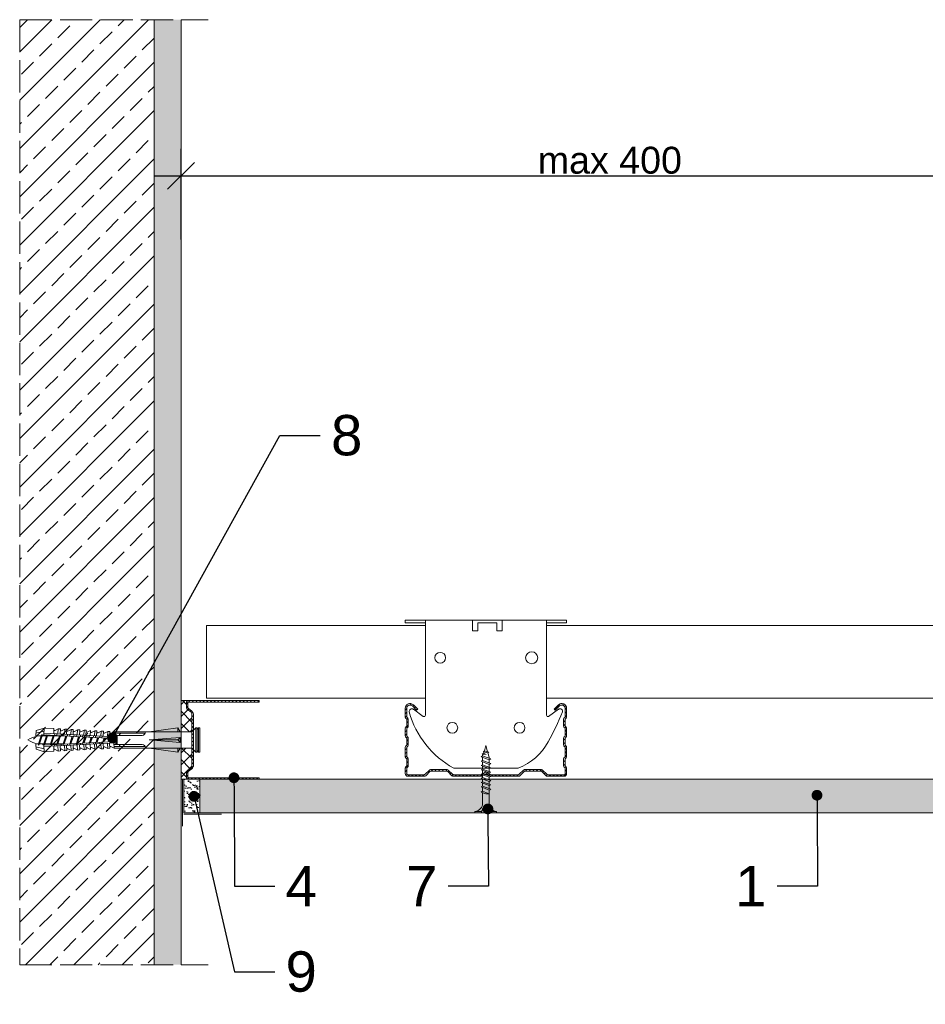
# Model space of a CAD drawing. Header units: millimetres. Extents: x -295 to 1938, y -1476 to -726.
# Tile 2 of 6: x -295 to 42, y -1210 to -845. Entities that reach past the tile are written whole.
import ezdxf
from ezdxf import colors
from ezdxf.entities.mleader import LeaderData, LeaderLine
from ezdxf.math import Vec2, Vec3

# ---------------------------------------------------------------- set-up
doc = ezdxf.new("R2010")
doc.units = ezdxf.units.MM
doc.linetypes.add('ACAD_ISO02W100', pattern=[15, 12, -3])
doc.layers.get('0').update_dxf_attribs({"lineweight": 5})
doc.layers.get('Defpoints').update_dxf_attribs({"lineweight": 9})
for name, color, linetype, lineweight in [('_RIGIPS AKCESORIA', 7, 'Continuous', 5), ('_RIGIPS G-K', 7, 'Continuous', 9), ('_RIGIPS PROFIL', 7, 'Continuous', 9), ('_RIGIPS PŁYTA', 7, 'Continuous', 9), ('KRESKOWANIE', 7, 'Continuous', 9), ('PRZERYWANA', 7, 'ACAD_ISO02W100', 9)]:
    doc.layers.add(name, color=color, linetype=linetype, lineweight=lineweight)
doc.styles.get("Standard").update_dxf_attribs({"font": 'arial.ttf'})
doc.dimstyles.new('Rigips', dxfattribs={"dimtxt": 10, "dimasz": 10, "dimexe": 10, "dimexo": 0.625, "dimtad": 1, "dimtxsty": 'Standard', "dimblk": 'OBLIQUE', "dimcen": 2.5, "dimdle": 10, "dimadec": 0, "dimazin": 0, "dimtfac": 1, "dimtmove": 0, "dimatfit": 3, "dimldrblk": 'DOT', "dimfxl": 1, "dimarcsym": 0})

# ---------------------------------------------------------------- blocks, each defined once
blk = doc.blocks.new('_Dot')
at = {"color": 0, "linetype": 'ByBlock', "lineweight": -2}
blk.add_line((-0.5, 0), (-1, 0), dxfattribs=at)
at = {"color": 0, "linetype": 'ByBlock', "const_width": 0.5}
blk.add_lwpolyline([(-0.25, 0, 1), (0.25, 0, 1)], format="xyb", close=True, dxfattribs=at)
blk = doc.blocks.new('TN 25')
at = {"layer": '_RIGIPS AKCESORIA'}
for p, q in [((0, -0.84), (0, 7.16)), ((0, 7.16), (0.46, 7.16)), ((0.46, 4.78), (0, 4.78)), ((0.46, 7.16), (0.46, 4.78)), ((1.77, 3.5), (1.77, 4.2)), ((3.02, 4.46), (8.47, 4.46)), ((7.12, 4.46), (7.12, 3.18)), ((8.03, 2.01), (7.12, 4.46)), ((8.47, 4.46), (8.79, 5)), ((9.61, 1.51), (8.47, 4.46)), ((8.79, 5), (9.93, 2.01)), ((9, 4.46), (10.1, 4.46)), ((10.1, 4.46), (10.41, 5)), ((11.23, 1.51), (10.1, 4.46)), ((10.41, 5), (11.56, 2.01)), ((10.62, 4.46), (11.67, 4.46)), ((11.67, 4.46), (11.99, 5)), ((12.81, 1.51), (11.67, 4.46)), ((11.99, 5), (13.14, 2.01)), ((12.2, 4.46), (13.21, 4.46)), ((13.21, 4.46), (13.52, 5)), ((14.34, 1.51), (13.21, 4.46)), ((13.52, 5), (14.67, 2.01)), ((13.73, 4.46), (14.8, 4.46)), ((14.8, 4.46), (15.12, 5)), ((15.94, 1.51), (14.8, 4.46)), ((15.12, 5), (16.26, 2.01)), ((15.33, 4.46), (16.42, 4.46)), ((16.42, 4.46), (16.73, 5)), ((17.55, 1.51), (16.42, 4.46)), ((16.73, 5), (17.88, 2.01)), ((16.94, 4.46), (17.99, 4.46)), ((17.99, 4.46), (18.31, 5)), ((19.13, 1.51), (17.99, 4.46)), ((18.31, 5), (19.45, 2.01)), ((18.52, 4.46), (19.68, 4.46)), ((19.68, 4.46), (20, 5)), ((20.82, 1.51), (19.68, 4.46)), ((20, 5), (21.14, 2.01)), ((20.21, 4.46), (20.7, 4.46)), ((20.7, 4.46), (22.28, 3.98)), ((22.28, 3.98), (22.56, 4.37)), ((22.7, 2.36), (22.28, 3.98)), ((22.56, 4.37), (23.03, 2.71)), ((22.71, 3.85), (25, 3.24)), ((0, 3.5), (1.77, 3.5)), ((0, 2.83), (1.77, 2.83)), ((0.46, 1.64), (0, 1.64)), ((0.46, -0.84), (0.46, 1.64)), ((1.77, 2.83), (1.77, 2.18)), ((7.49, 2.01), (3.55, 2.01)), ((7.12, 3.18), (7.65, 1.53)), ((7.65, 1.53), (8.03, 2.01)), ((9.41, 2.01), (8.03, 2.01)), ((9.93, 2.01), (9.61, 1.51)), ((11.04, 2.01), (9.93, 2.01)), ((11.56, 2.01), (11.23, 1.51)), ((12.61, 2.01), (11.56, 2.01)), ((13.14, 2.01), (12.81, 1.51)), ((14.15, 2.01), (13.14, 2.01)), ((14.67, 2.01), (14.34, 1.51)), ((15.74, 2.01), (14.67, 2.01)), ((16.26, 2.01), (15.94, 1.51)), ((17.36, 2.01), (16.26, 2.01)), ((17.88, 2.01), (17.55, 1.51)), ((18.93, 2.01), (17.88, 2.01)), ((19.45, 2.01), (19.13, 1.51)), ((19.45, 2.01), (20.62, 2.01)), ((21.14, 2.01), (20.82, 1.51)), ((21.14, 2.01), (21.81, 2.12)), ((21.85, 1.83), (21.67, 3.28)), ((21.67, 3.28), (22.14, 2.4)), ((22.14, 2.4), (21.85, 1.83)), ((22.7, 2.36), (22.14, 2.4)), ((23.03, 2.71), (22.7, 2.36)), ((25, 3.24), (23.03, 2.71)), ((0, -0.84), (0.46, -0.84))]:
    blk.add_line(p, q, dxfattribs=at)
for centre, major_axis, ratio, start_param, end_param in [((3.09, 7.67), (0.17, 3.2), 0.826134, 1.773653, 3.180586), ((-0.04, 0.9), (0, 3.93), 0.848176, -0.720942, -0.151112), ((1.66, 3.18), (0, 0.895), 0.848176, -1.552777, -0.720942), ((3.37, -1.57), (0.28, 3.57), 0.832181, 0.035984, 1.430787), ((-2.73, 15.91), (0, 14.76), 0.848176, 3.399396, 3.475072), ((0.59, 4.62), (0, 2.81), 0.848176, 3.475072, 3.862535), ((1.66, 3.18), (0, 0.895), 0.848176, 3.862535, 4.730408)]:
    blk.add_ellipse(centre, major_axis=major_axis, ratio=ratio, start_param=start_param, end_param=end_param, dxfattribs=at)
blk = doc.blocks.new('CD 60 ULTRASTIL')
h = blk.add_hatch()
h.set_pattern_fill('ANSI31', color=256, scale=0.3, style=0)
h.paths.add_polyline_path([(542.88, 684.5, -0.302776), (543.49, 684.5), (544.54, 683.79, 0.148069), (544.85, 683.7), (555.42, 683.7, 0.198912), (555.81, 683.86), (557.38, 685.44, -0.198912), (557.77, 685.6), (563.59, 685.6, -0.198912), (563.98, 685.44), (565.55, 683.86, 0.198912), (565.94, 683.7), (572.18, 683.7, 0.414214), (573.18, 684.7), (573.18, 686.74, 0.198912), (573.02, 687.12), (572.74, 687.4, -0.198912), (572.58, 687.79), (572.58, 689.87, -0.198912), (572.74, 690.26), (573.02, 690.54, 0.198912), (573.18, 690.93), (573.18, 694.47, 0.198912), (573.02, 694.86), (572.74, 695.14, -0.198912), (572.58, 695.53), (572.58, 697.61, -0.198912), (572.74, 698), (573.02, 698.28, 0.198912), (573.18, 698.67), (573.18, 701.47, 0.198912), (573.02, 701.86), (572.74, 702.14, -0.198912), (572.58, 702.53), (572.58, 704.61, -0.198912), (572.74, 705), (573.02, 705.28, 0.198912), (573.18, 705.67), (573.18, 708.9, 0.666128), (570.12, 710.18), (568.55, 708.63), (568.93, 708.24), (570.5, 709.79, -0.666128), (572.63, 708.9), (572.63, 705.9, -0.198912), (572.47, 705.51), (572.19, 705.23, 0.198912), (572.03, 704.84), (572.03, 702.3, 0.198912), (572.19, 701.91), (572.47, 701.63, -0.198912), (572.63, 701.25), (572.63, 698.9, -0.198912), (572.47, 698.51), (572.19, 698.23, 0.198912), (572.03, 697.84), (572.03, 695.3, 0.198912), (572.19, 694.91), (572.47, 694.63, -0.198912), (572.63, 694.25), (572.63, 691.16, -0.198912), (572.47, 690.77), (572.19, 690.49, 0.198912), (572.03, 690.1), (572.03, 687.56, 0.198912), (572.19, 687.17), (572.47, 686.9, -0.198912), (572.63, 686.51), (572.63, 684.7, -0.414214), (572.18, 684.25), (566.17, 684.25, -0.198912), (565.78, 684.41), (564.2, 685.99, 0.198912), (563.82, 686.15), (557.55, 686.15, 0.198912), (557.16, 685.99), (555.58, 684.41, -0.198912), (555.19, 684.25), (545.01, 684.25, -0.148069), (544.71, 684.34), (543.49, 685.16, 0.302776), (542.88, 685.16), (541.65, 684.34, -0.148069), (541.35, 684.25), (531.17, 684.25, -0.198912), (530.78, 684.41), (529.2, 685.99, 0.198912), (528.82, 686.15), (522.55, 686.15, 0.198912), (522.16, 685.99), (520.58, 684.41, -0.198912), (520.19, 684.25), (514.18, 684.25, -0.414214), (513.73, 684.7), (513.73, 686.51, -0.198912), (513.89, 686.9), (514.17, 687.17, 0.198912), (514.33, 687.56), (514.33, 690.1, 0.198912), (514.17, 690.49), (513.89, 690.77, -0.198912), (513.73, 691.16), (513.73, 694.25, -0.198912), (513.89, 694.63), (514.17, 694.91, 0.198912), (514.33, 695.3), (514.33, 697.84, 0.198912), (514.17, 698.23), (513.89, 698.51, -0.198912), (513.73, 698.9), (513.73, 701.25, -0.198912), (513.89, 701.63), (514.17, 701.91, 0.198912), (514.33, 702.3), (514.33, 704.84, 0.198912), (514.17, 705.23), (513.89, 705.51, -0.198912), (513.73, 705.9), (513.73, 708.9, -0.666128), (515.86, 709.79), (517.43, 708.24), (517.81, 708.63), (516.25, 710.18, 0.666128), (513.18, 708.9), (513.18, 705.67, 0.198912), (513.34, 705.28), (513.62, 705, -0.198912), (513.78, 704.61), (513.78, 702.53, -0.198912), (513.62, 702.14), (513.34, 701.86, 0.198912), (513.18, 701.47), (513.18, 698.67, 0.198912), (513.34, 698.28), (513.62, 698, -0.198912), (513.78, 697.61), (513.78, 695.53, -0.198912), (513.62, 695.14), (513.34, 694.86, 0.198912), (513.18, 694.47), (513.18, 690.93, 0.198912), (513.34, 690.54), (513.62, 690.26, -0.198912), (513.78, 689.87), (513.78, 687.79, -0.198912), (513.62, 687.4), (513.34, 687.12, 0.198912), (513.18, 686.74), (513.18, 684.7, 0.414214), (514.18, 683.7), (520.42, 683.7, 0.198912), (520.81, 683.86), (522.38, 685.44, -0.198912), (522.77, 685.6), (528.59, 685.6, -0.198912), (528.98, 685.44), (530.55, 683.86, 0.198912), (530.94, 683.7), (541.51, 683.7, 0.148069), (541.82, 683.79)])
for p, q in [((515.86, 709.79), (517.43, 708.24)), ((516.25, 710.18), (517.81, 708.63)), ((570.12, 710.18), (568.55, 708.63)), ((570.5, 709.79), (568.93, 708.24)), ((513.18, 708.9), (513.18, 705.67)), ((513.73, 708.9), (513.73, 705.9)), ((517.43, 708.24), (517.81, 708.63)), ((568.93, 708.24), (568.55, 708.63)), ((572.63, 708.9), (572.63, 705.9)), ((573.18, 708.9), (573.18, 705.67)), ((513.34, 705.28), (513.62, 705)), ((513.34, 701.86), (513.62, 702.14)), ((513.78, 704.61), (513.78, 702.53)), ((513.89, 705.51), (514.17, 705.23)), ((514.33, 704.84), (514.33, 702.3)), ((572.03, 704.84), (572.03, 702.3)), ((572.47, 705.51), (572.19, 705.23)), ((572.58, 704.61), (572.58, 702.53)), ((573.02, 705.28), (572.74, 705)), ((573.02, 701.86), (572.74, 702.14)), ((513.18, 698.67), (513.18, 701.47)), ((513.73, 698.9), (513.73, 701.25)), ((513.89, 701.63), (514.17, 701.91)), ((513.89, 698.51), (514.17, 698.23)), ((572.47, 701.63), (572.19, 701.91)), ((572.47, 698.51), (572.19, 698.23)), ((572.63, 698.9), (572.63, 701.25)), ((573.18, 698.67), (573.18, 701.47)), ((513.34, 698.28), (513.62, 698)), ((513.34, 694.86), (513.62, 695.14)), ((513.78, 697.61), (513.78, 695.53)), ((513.89, 694.63), (514.17, 694.91)), ((514.33, 697.84), (514.33, 695.3)), ((572.03, 697.84), (572.03, 695.3)), ((572.47, 694.63), (572.19, 694.91)), ((572.58, 697.61), (572.58, 695.53)), ((573.02, 698.28), (572.74, 698)), ((573.02, 694.86), (572.74, 695.14)), ((513.18, 694.47), (513.18, 690.93)), ((513.73, 694.25), (513.73, 691.16)), ((572.63, 694.25), (572.63, 691.16)), ((573.18, 694.47), (573.18, 690.93)), ((513.34, 690.54), (513.62, 690.26)), ((513.78, 689.87), (513.78, 687.79)), ((513.89, 690.77), (514.17, 690.49)), ((514.33, 690.1), (514.33, 687.56)), ((572.03, 690.1), (572.03, 687.56)), ((572.47, 690.77), (572.19, 690.49)), ((572.58, 689.87), (572.58, 687.79)), ((573.02, 690.54), (572.74, 690.26)), ((513.18, 686.74), (513.18, 684.7)), ((513.34, 687.12), (513.62, 687.4)), ((513.73, 686.51), (513.73, 684.7)), ((513.89, 686.9), (514.17, 687.17)), ((514.18, 684.25), (520.19, 684.25)), ((520.58, 684.41), (522.16, 685.99)), ((520.81, 683.86), (522.38, 685.44)), ((522.55, 686.15), (528.82, 686.15)), ((528.59, 685.6), (522.77, 685.6)), ((530.55, 683.86), (528.98, 685.44)), ((530.78, 684.41), (529.2, 685.99)), ((531.17, 684.25), (541.35, 684.25)), ((541.65, 684.34), (542.88, 685.16)), ((541.82, 683.79), (542.88, 684.5)), ((544.71, 684.34), (543.49, 685.16)), ((544.54, 683.79), (543.49, 684.5)), ((545.01, 684.25), (555.19, 684.25)), ((555.58, 684.41), (557.16, 685.99)), ((555.81, 683.86), (557.38, 685.44)), ((557.55, 686.15), (563.82, 686.15)), ((557.77, 685.6), (563.59, 685.6)), ((565.55, 683.86), (563.98, 685.44)), ((565.78, 684.41), (564.2, 685.99)), ((566.17, 684.25), (572.18, 684.25)), ((572.47, 686.9), (572.19, 687.17)), ((572.63, 686.51), (572.63, 684.7)), ((573.02, 687.12), (572.74, 687.4)), ((573.18, 686.74), (573.18, 684.7)), ((514.18, 683.7), (520.42, 683.7)), ((530.94, 683.7), (541.51, 683.7)), ((544.85, 683.7), (555.42, 683.7)), ((565.94, 683.7), (572.18, 683.7))]:
    blk.add_line(p, q)
for centre, radius, start, end in [((514.98, 708.9), 1.8, 45.3251, 180), ((514.98, 708.9), 1.25, 45.3251, 180), ((571.38, 708.9), 1.8, 360, 134.6749), ((571.38, 708.9), 1.25, 360, 134.6749), ((514.28, 705.9), 0.55, 180, 225), ((572.08, 705.9), 0.55, 315, 0), ((513.73, 705.67), 0.55, 180, 225), ((513.23, 704.61), 0.55, 0, 45), ((513.23, 702.53), 0.55, 315, 0), ((513.78, 704.84), 0.55, 0, 45), ((513.78, 702.3), 0.55, 315, 0), ((572.58, 704.84), 0.55, 135, 180), ((572.58, 702.3), 0.55, 180, 225), ((573.13, 704.61), 0.55, 135, 180), ((573.13, 702.53), 0.55, 180, 225), ((572.63, 705.67), 0.55, 315, 0), ((513.73, 701.47), 0.55, 135, 180), ((513.73, 698.67), 0.55, 180, 225), ((514.28, 701.25), 0.55, 135, 180), ((514.28, 698.9), 0.55, 180, 225), ((572.08, 701.25), 0.55, 0, 45), ((572.08, 698.9), 0.55, 315, 0), ((572.63, 701.47), 0.55, 0, 45), ((572.63, 698.67), 0.55, 315, 0), ((513.73, 694.47), 0.55, 135, 180), ((513.23, 697.61), 0.55, 360, 45), ((513.23, 695.53), 0.55, 315, 0), ((513.78, 697.84), 0.55, 0, 45), ((513.78, 695.3), 0.55, 315, 0), ((572.58, 697.84), 0.55, 135, 180), ((572.58, 695.3), 0.55, 180, 225), ((573.13, 697.61), 0.55, 135, 180), ((573.13, 695.53), 0.55, 180, 225), ((572.63, 694.47), 0.55, 0, 45), ((514.28, 694.25), 0.55, 135, 180), ((514.28, 691.16), 0.55, 180, 225), ((572.08, 694.25), 0.55, 0, 45), ((572.08, 691.16), 0.55, 315, 0), ((513.73, 690.93), 0.55, 180, 225), ((513.23, 689.87), 0.55, 0, 45), ((513.23, 687.79), 0.55, 315, 0), ((513.78, 690.1), 0.55, 360, 45), ((513.78, 687.56), 0.55, 315, 360), ((572.58, 690.1), 0.55, 135, 180), ((572.58, 687.56), 0.55, 180, 225), ((573.13, 689.87), 0.55, 135, 180), ((573.13, 687.79), 0.55, 180, 225), ((572.63, 690.93), 0.55, 315, 0), ((513.73, 686.74), 0.55, 135, 180), ((514.18, 684.7), 1, 180, 270), ((514.28, 686.51), 0.55, 135, 180), ((514.18, 684.7), 0.45, 180, 270), ((520.19, 684.8), 0.55, 270, 315), ((520.42, 684.25), 0.55, 270, 315), ((522.55, 685.6), 0.55, 90, 135), ((522.77, 685.05), 0.55, 90, 135), ((528.59, 685.05), 0.55, 45, 90), ((528.82, 685.6), 0.55, 45, 90), ((530.94, 684.25), 0.55, 225, 270), ((531.17, 684.8), 0.55, 225, 270), ((541.35, 684.8), 0.55, 270, 303.6901), ((543.18, 684.7), 0.55, 56.3099, 123.6901), ((543.18, 684.04), 0.55, 56.3099, 123.6901), ((545.01, 684.8), 0.55, 236.3099, 270), ((555.19, 684.8), 0.55, 270, 315), ((555.42, 684.25), 0.55, 270, 315), ((557.55, 685.6), 0.55, 90, 135), ((557.77, 685.05), 0.55, 90, 135), ((563.59, 685.05), 0.55, 45, 90), ((563.82, 685.6), 0.55, 45, 90), ((565.94, 684.25), 0.55, 225, 270), ((566.17, 684.8), 0.55, 225, 270), ((572.18, 684.7), 1, 270, 0), ((572.18, 684.7), 1, 270, 360), ((572.18, 684.7), 0.45, 270, 360), ((572.08, 686.51), 0.55, 360, 45), ((572.63, 686.74), 0.55, 360, 45), ((541.51, 684.25), 0.55, 270, 303.6901), ((544.85, 684.25), 0.55, 236.3099, 270)]:
    blk.add_arc(centre, radius, start, end)
blk = doc.blocks.new('Lacznik krzyzowy (widok2)')
at = {"layer": '_RIGIPS AKCESORIA'}
for p, q in [((94.8, 91.5, 218.36), (94.8, 90.5, 218.36)), ((94.8, 91.5, 218.36), (154.8, 91.5, 218.36)), ((102.3, 56.15, 218.36), (102.3, 91.5, 218.36)), ((119.8, 91.5, 218.36), (119.8, 87.5, 218.36)), ((130.8, 91.5, 218.36), (119.8, 91.5, 218.36)), ((130.85, 91.5, 218.36), (130.85, 87.5, 218.36)), ((147.3, 91.5, 218.36), (147.3, 56.15, 218.36)), ((154.8, 91.5, 218.36), (154.8, 90.5, 218.36)), ((94.8, 90.5, 218.36), (102.3, 90.5, 218.36)), ((121.8, 87.5, 218.36), (121.8, 90.5, 218.36)), ((121.8, 90.5, 218.36), (128.85, 90.5, 218.36)), ((128.85, 90.5, 218.36), (128.85, 87.5, 218.36)), ((154.8, 90.5, 218.36), (147.3, 90.5, 218.36)), ((119.8, 87.5, 218.36), (121.8, 87.5, 218.36)), ((128.85, 87.5, 218.36), (130.85, 87.5, 218.36)), ((97.87, 58.35, 218.36), (101.51, 55.74, 218.36)), ((148.09, 55.74, 218.36), (151.73, 58.35, 218.36)), ((136.8, 36.5, 218.36), (112.81, 36.5, 218.36))]:
    blk.add_line(p, q, dxfattribs=at)
for centre, radius in [((107.8, 77.5, 218.36), 2), ((141.8, 77.5, 218.36), 2.24), ((112.3, 51.5, 218.36), 2), ((137.3, 51.5, 218.36), 2)]:
    blk.add_circle(centre, radius, dxfattribs=at)
for centre, radius, start, end in [((97.29, 57.53, 218.36), 1, 54.4623, 122.1388), ((152.32, 57.53, 218.36), 1, 350.1848, 125.5377), ((97.29, 57.53, 218.36), 1, 122.1388, 189.8152), ((129.23, 66.45, 218.36), 34.16, 195.4351, 241.2658), ((101.8, 56.15, 218.36), 0.5, 234.4623, 0), ((147.8, 56.15, 218.36), 0.5, 180, 305.5377), ((20.47, 114.78, 218.36), 144.71, 331.7398, 336.6225), ((129.12, 56.49, 218.36), 21.41, 291.013, 331.4749)]:
    blk.add_arc(centre, radius, start, end, dxfattribs=at)
blk = doc.blocks.new('kolek rozprezny komplet 60')
for p, q in [((393.81, 219.85), (390.76, 218.91)), ((393.68, 217.35), (393.81, 219.85)), ((397.41, 219.66), (393.81, 219.85)), ((397.31, 217.76), (397.41, 219.66)), ((399, 219.58), (397.82, 218.98)), ((398.9, 217.68), (399, 219.58)), ((399.8, 219.54), (399, 219.58)), ((399.7, 217.64), (399.8, 219.54)), ((401.4, 219.45), (400.22, 218.85)), ((401.3, 217.56), (401.4, 219.45)), ((402.2, 219.41), (401.4, 219.45)), ((402.1, 217.51), (402.2, 219.41)), ((443.47, 219.95), (432.8, 218.45)), ((443.47, 218.45), (443.47, 219.95)), ((443.47, 219.95), (444.34, 218.45)), ((450.17, 219.95), (448.67, 218.45)), ((450.17, 219.95), (450.17, 210.95)), ((450.67, 219.95), (450.17, 219.95)), ((450.67, 219.95), (450.67, 210.95)), ((450.67, 219.35), (451.17, 219.95)), ((451.17, 219.95), (451.67, 219.95)), ((451.17, 219.95), (451.17, 210.95)), ((451.67, 219.95), (451.67, 210.95)), ((390.66, 217.01), (390.76, 218.91)), ((393.15, 216.88), (390.66, 217.01)), ((393.75, 218.75), (390.71, 217.96)), ((391.67, 216.95), (392.67, 216.95)), ((392.67, 216.95), (391.67, 213.95)), ((392.67, 216.95), (392.07, 213.95)), ((393.07, 216.95), (392.07, 213.95)), ((392.67, 216.95), (393.04, 217.45)), ((393.07, 216.95), (393.04, 217.45)), ((393.07, 216.95), (394.67, 216.95)), ((394.67, 216.95), (393.67, 213.95)), ((417.38, 216.11), (393.68, 217.35)), ((420.47, 216.55), (393.71, 217.95)), ((394.67, 216.95), (394.07, 213.95)), ((395.07, 216.95), (394.07, 213.95)), ((394.67, 216.95), (394.92, 217.29)), ((395.07, 216.95), (395.05, 217.28)), ((395.07, 216.95), (397.07, 216.95)), ((397.07, 216.95), (396.07, 213.95)), ((397.07, 216.95), (396.47, 213.95)), ((397.47, 216.95), (396.47, 213.95)), ((397.07, 216.95), (397.23, 217.17)), ((397.47, 216.95), (397.46, 217.16)), ((397.47, 216.95), (399.47, 216.95)), ((397.67, 217.14), (397.71, 217.74)), ((398.47, 217.1), (398.5, 217.7)), ((399.47, 216.95), (398.47, 213.95)), ((399.47, 216.95), (398.87, 213.95)), ((399.87, 216.95), (398.87, 213.95)), ((399.47, 216.95), (399.55, 217.05)), ((399.87, 216.95), (399.87, 217.03)), ((399.87, 216.95), (401.38, 216.95)), ((400.07, 217.02), (400.1, 217.62)), ((400.87, 216.98), (400.9, 217.58)), ((401.87, 216.92), (400.87, 213.95)), ((401.87, 216.92), (401.27, 213.95)), ((402.26, 216.9), (401.27, 213.95)), ((402.47, 216.89), (402.5, 217.49)), ((403.8, 219.33), (402.61, 218.72)), ((403.27, 216.85), (403.3, 217.45)), ((404.22, 216.8), (403.31, 214.05)), ((403.7, 217.43), (403.8, 219.33)), ((404.24, 216.8), (403.7, 214.07)), ((404.62, 216.78), (403.72, 214.07)), ((404.6, 219.29), (403.8, 219.33)), ((404.5, 217.39), (404.6, 219.29)), ((404.86, 216.77), (404.9, 217.37)), ((406.19, 219.2), (405.01, 218.6)), ((405.66, 216.73), (405.69, 217.32)), ((406.58, 216.68), (405.75, 214.18)), ((406.09, 217.3), (406.19, 219.2)), ((406.62, 216.68), (406.12, 214.2)), ((406.98, 216.66), (406.16, 214.2)), ((406.99, 219.16), (406.19, 219.2)), ((406.89, 217.26), (406.99, 219.16)), ((407.26, 216.64), (407.29, 217.24)), ((408.59, 219.08), (407.41, 218.47)), ((408.06, 216.6), (408.09, 217.2)), ((408.94, 216.55), (408.19, 214.31)), ((408.49, 217.18), (408.59, 219.08)), ((408.99, 216.55), (408.55, 214.33)), ((409.39, 219.03), (408.59, 219.08)), ((409.34, 216.53), (408.6, 214.33)), ((409.29, 217.14), (409.39, 219.03)), ((409.66, 216.52), (409.69, 217.12)), ((410.99, 218.95), (409.8, 218.35)), ((410.46, 216.47), (410.49, 217.07)), ((411.3, 216.43), (410.64, 214.44)), ((410.89, 217.05), (410.99, 218.95)), ((411.37, 216.43), (410.98, 214.45)), ((411.69, 216.41), (411.04, 214.46)), ((412.59, 218.87), (411.4, 218.26)), ((412.05, 216.39), (412.09, 216.99)), ((412.49, 216.97), (412.59, 218.87)), ((413.38, 218.82), (412.59, 218.87)), ((412.85, 216.35), (412.89, 216.95)), ((413.66, 216.31), (413.08, 214.56)), ((413.28, 216.93), (413.38, 218.82)), ((413.75, 216.3), (413.4, 214.58)), ((414.05, 216.29), (413.49, 214.58)), ((414.98, 218.74), (413.8, 218.14)), ((414.45, 216.27), (414.48, 216.86)), ((414.88, 216.84), (414.98, 218.74)), ((415.78, 218.7), (414.98, 218.74)), ((415.25, 216.22), (415.28, 216.82)), ((416.02, 216.18), (415.52, 214.69)), ((415.68, 216.8), (415.78, 218.7)), ((416.12, 216.18), (415.83, 214.71)), ((416.41, 216.16), (415.93, 214.71)), ((417.38, 218.62), (416.2, 218.01)), ((417.28, 216.72), (417.38, 218.62)), ((418.18, 218.57), (417.38, 218.62)), ((418.08, 216.68), (418.18, 218.57)), ((419.78, 218.49), (418.59, 217.89)), ((419.68, 216.59), (419.78, 218.49)), ((430.17, 217.15), (419.71, 217.15)), ((431.37, 217.95), (419.75, 217.95)), ((448.67, 218.45), (419.77, 218.45)), ((420.47, 217.15), (420.47, 213.75)), ((420.67, 217.15), (420.67, 213.75)), ((420.87, 217.15), (420.87, 213.75)), ((444.34, 216.37), (432.8, 215.45)), ((444.34, 216.37), (443.47, 215.45)), ((444.34, 214.53), (444.34, 216.37)), ((448.67, 218.45), (448.67, 212.45)), ((448.67, 216.95), (448.67, 213.95)), ((393.15, 214.02), (390.66, 213.89)), ((390.66, 213.89), (390.76, 211.99)), ((393.75, 212.15), (390.71, 212.94)), ((391.67, 213.95), (391.71, 213.45)), ((391.71, 213.45), (392.07, 213.95)), ((392.07, 213.95), (393.67, 213.95)), ((393.67, 213.95), (393.7, 213.55)), ((417.38, 214.79), (393.68, 213.55)), ((393.68, 213.55), (393.81, 211.05)), ((420.47, 214.35), (393.71, 212.95)), ((393.78, 213.55), (394.07, 213.95)), ((394.07, 213.95), (396.07, 213.95)), ((396.07, 213.95), (396.09, 213.67)), ((396.28, 213.68), (396.47, 213.95)), ((396.47, 213.95), (398.47, 213.95)), ((397.31, 213.14), (397.41, 211.24)), ((397.67, 213.76), (397.71, 213.16)), ((398.47, 213.95), (398.48, 213.8)), ((398.47, 213.8), (398.5, 213.2)), ((398.77, 213.81), (398.87, 213.95)), ((398.87, 213.95), (400.87, 213.95)), ((398.9, 213.22), (399, 211.32)), ((399.7, 213.26), (399.8, 211.36)), ((400.07, 213.88), (400.1, 213.28)), ((400.87, 213.95), (400.88, 213.92)), ((400.87, 213.92), (400.9, 213.32)), ((401.27, 213.95), (401.38, 213.95)), ((401.27, 213.94), (401.27, 213.95)), ((401.3, 213.35), (401.4, 211.45)), ((402.1, 213.39), (402.2, 211.49)), ((402.47, 214.01), (402.5, 213.41)), ((403.8, 211.57), (402.61, 212.18)), ((403.27, 214.05), (403.3, 213.45)), ((403.7, 213.47), (403.8, 211.57)), ((404.5, 213.51), (404.6, 211.62)), ((404.86, 214.13), (404.9, 213.53)), ((406.19, 211.7), (405.01, 212.3)), ((405.66, 214.17), (405.69, 213.58)), ((406.09, 213.6), (406.19, 211.7)), ((406.89, 213.64), (406.99, 211.74)), ((407.26, 214.26), (407.29, 213.66)), ((408.59, 211.82), (407.41, 212.43)), ((408.06, 214.3), (408.09, 213.7)), ((408.49, 213.72), (408.59, 211.82)), ((409.29, 213.76), (409.39, 211.87)), ((409.66, 214.38), (409.69, 213.79)), ((410.99, 211.95), (409.8, 212.55)), ((410.46, 214.43), (410.49, 213.83)), ((410.89, 213.85), (410.99, 211.95)), ((412.59, 212.03), (411.4, 212.64)), ((412.05, 214.51), (412.09, 213.91)), ((412.49, 213.93), (412.59, 212.03)), ((412.85, 214.55), (412.89, 213.95)), ((413.28, 213.97), (413.38, 212.08)), ((414.98, 212.16), (413.8, 212.76)), ((414.45, 214.64), (414.48, 214.04)), ((414.88, 214.06), (414.98, 212.16)), ((415.78, 212.2), (414.98, 212.16)), ((415.25, 214.68), (415.28, 214.08)), ((415.68, 214.1), (415.78, 212.2)), ((417.38, 212.29), (416.2, 212.89)), ((417.28, 214.18), (417.38, 212.29)), ((418.18, 212.33), (417.38, 212.29)), ((418.22, 215.58), (418.01, 214.95)), ((418.08, 214.22), (418.18, 212.33)), ((419.78, 212.41), (418.59, 213.01)), ((419.68, 214.31), (419.78, 212.41)), ((430.17, 213.75), (419.71, 213.75)), ((431.37, 212.95), (419.75, 212.95)), ((448.67, 212.45), (419.77, 212.45)), ((432.8, 215.45), (443.47, 215.45)), ((444.34, 214.53), (432.8, 215.45)), ((443.47, 210.95), (432.8, 212.45)), ((444.34, 214.53), (443.47, 215.45)), ((443.47, 212.45), (443.47, 210.95)), ((443.47, 210.95), (444.34, 212.45)), ((450.17, 210.95), (448.67, 212.45)), ((393.81, 211.05), (390.76, 211.99)), ((397.41, 211.24), (393.81, 211.05)), ((399, 211.32), (397.82, 211.93)), ((399.8, 211.36), (399, 211.32)), ((401.4, 211.45), (400.22, 212.05)), ((402.2, 211.49), (401.4, 211.45)), ((404.6, 211.62), (403.8, 211.57)), ((406.99, 211.74), (406.19, 211.7)), ((409.39, 211.87), (408.59, 211.82)), ((413.38, 212.08), (412.59, 212.03)), ((450.67, 210.95), (450.17, 210.95)), ((450.67, 211.55), (451.17, 210.95)), ((451.17, 210.95), (451.67, 210.95))]:
    blk.add_line(p, q)
for centre, radius, start, end in [((393.41, 206.24), 10.85, 99.2038, 121.9083), ((393.65, 216.85), 0.5, 87, 177), ((397.68, 219.24), 0.3, 177, 297), ((400.08, 219.12), 0.3, 177, 297), ((402.48, 218.99), 0.3, 177, 297), ((404.87, 218.87), 0.3, 177, 297), ((407.27, 218.74), 0.3, 177, 297), ((409.67, 218.61), 0.3, 177, 297), ((411.27, 218.53), 0.3, 177, 297), ((413.66, 218.41), 0.3, 177, 297), ((416.06, 218.28), 0.3, 177, 297), ((417.55, 215.45), 0.682, 255.8604, 104.1386), ((418.46, 218.15), 0.3, 177, 297), ((422.67, 216.95), 1, 90, 168.463), ((430.17, 218.45), 1.3, 270, 0), ((393.41, 224.66), 10.85, 238.0917, 260.7962), ((393.65, 214.05), 0.5, 183, 273), ((402.48, 211.91), 0.3, 63, 183), ((404.87, 212.03), 0.3, 63, 183), ((407.27, 212.16), 0.3, 63, 183), ((409.67, 212.29), 0.3, 63, 183), ((411.27, 212.37), 0.3, 63, 183), ((413.66, 212.5), 0.3, 63, 183), ((416.06, 212.62), 0.3, 63, 183), ((418.46, 212.75), 0.3, 63, 183), ((422.67, 213.95), 1, 191.537, 270), ((430.17, 212.45), 1.3, 0, 90), ((397.68, 211.66), 0.3, 63, 183), ((400.08, 211.78), 0.3, 63, 183)]:
    blk.add_arc(centre, radius, start, end)
blk = doc.blocks.new('UD 30 ULTRASTIL')
h = blk.add_hatch()
h.set_pattern_fill('ANSI31', color=256, scale=0.3, style=0)
h.paths.add_polyline_path([(684.71, 712.9), (658.51, 712.9, 0.414214), (657.71, 712.1), (657.71, 710.25, 0.236068), (658.03, 709.61), (659.39, 708.59, -0.236068), (659.71, 707.95), (659.71, 688.65, -0.236068), (659.39, 688.01), (658.03, 686.99, 0.236068), (657.71, 686.35), (657.71, 684.5, 0.414214), (658.51, 683.7), (684.71, 683.7), (684.71, 684.25), (658.51, 684.25, -0.414214), (658.26, 684.5), (658.26, 686.35, -0.236068), (658.36, 686.55), (659.72, 687.57, 0.236068), (660.26, 688.65), (660.26, 707.95, 0.236068), (659.72, 709.03), (658.36, 710.05, -0.236068), (658.26, 710.25), (658.26, 712.1, -0.414214), (658.51, 712.35), (684.71, 712.35)])
for p, q in [((657.71, 712.1), (657.71, 710.25)), ((659.39, 708.59), (658.03, 709.61)), ((658.26, 712.1), (658.26, 710.25)), ((659.72, 709.03), (658.36, 710.05)), ((684.71, 712.9), (658.51, 712.9)), ((684.71, 712.35), (658.51, 712.35)), ((684.71, 712.35), (684.71, 712.9)), ((659.71, 707.95), (659.71, 688.65)), ((660.26, 707.95), (660.26, 688.65)), ((659.39, 688.01), (658.03, 686.99)), ((659.72, 687.57), (658.36, 686.55)), ((657.71, 686.35), (657.71, 684.5)), ((658.26, 686.35), (658.26, 684.5)), ((684.71, 684.25), (658.51, 684.25)), ((684.71, 683.7), (684.71, 684.25)), ((684.71, 683.7), (658.51, 683.7))]:
    blk.add_line(p, q)
for centre, radius, start, end in [((658.51, 712.1), 0.8, 90, 180), ((658.51, 710.25), 0.8, 180, 233.1301), ((658.51, 712.1), 0.25, 90, 180), ((658.51, 710.25), 0.25, 180, 233.1301), ((658.91, 707.95), 0.8, 0, 53.1301), ((658.91, 707.95), 1.35, 0, 53.1301), ((658.91, 688.65), 0.8, 306.8699, 0), ((658.91, 688.65), 1.35, 306.8699, 0), ((658.51, 686.35), 0.8, 126.8699, 180), ((658.51, 684.5), 0.8, 180, 270), ((658.51, 686.35), 0.25, 126.8699, 180), ((658.51, 684.5), 0.25, 180, 270)]:
    blk.add_arc(centre, radius, start, end)
blk = doc.blocks.new('_Oblique')
at = {"color": 0, "linetype": 'ByBlock', "lineweight": -2}
blk.add_line((-0.5, -0.5), (0.5, 0.5), dxfattribs=at)
blk = doc.blocks.new('*D33')
at = {"layer": '_RIGIPS PŁYTA', "color": 0, "lineweight": -2, "transparency": 16777216}
for p, q in [((-234.63, -926.2), (-234.63, -892.58)), ((84.07, -910.15), (84.07, -892.58)), ((-244.63, -902.58), (94.07, -902.58))]:
    blk.add_line(p, q, dxfattribs=at)
at = {"layer": 'Defpoints', "color": 0, "transparency": 16777216}
for p in [(84.07, -902.58), (84.07, -910.78), (-234.63, -926.83)]:
    blk.add_point(p, dxfattribs=at)
at = {"layer": '_RIGIPS PŁYTA', "color": 0, "lineweight": -2, "transparency": 16777216, "xscale": 10, "yscale": 10, "zscale": 10, "rotation": 180}
blk.add_blockref('_Oblique', (-234.63, -902.58), dxfattribs=at)
at = {"layer": '_RIGIPS PŁYTA', "color": 0, "lineweight": -2, "transparency": 16777216, "xscale": 10, "yscale": 10, "zscale": 10}
blk.add_blockref('_Oblique', (84.07, -902.58), dxfattribs=at)
at = {"layer": '_RIGIPS PŁYTA', "color": 0, "transparency": 16777216, "insert": (-75.28, -896.85), "char_height": 10, "attachment_point": 5}
blk.add_mtext('max 400', dxfattribs=at)

msp = doc.modelspace()

# ---------------------------------------------------------------- hatches: boundary and pattern name
at = {"layer": '_RIGIPS G-K'}
h = msp.add_hatch(dxfattribs=at)
h.set_pattern_fill('ANSI37', color=256)
h.set_pattern_definition([(45, (-1627.834, -2698.6683), (-2.245064, 2.245064), []), (135, (-1627.834, -2698.6683), (-2.245064, -2.245064), [])])
h.paths.add_polyline_path([(-230.629, -1102.432, 0.236068), (-230.949, -1101.792), (-232.309, -1100.772, -0.236068), (-232.629, -1100.132), (-232.629, -1098.282, -0.4142136), (-231.829, -1097.482), (-234.629, -1097.482), (-234.629, -1109.082), (-230.629, -1109.082)])
h.paths.add_polyline_path([(-230.629, -1115.082), (-234.629, -1115.082), (-234.629, -1126.682), (-231.829, -1126.682, -0.4142136), (-232.629, -1125.882), (-232.629, -1124.032, -0.236068), (-232.309, -1123.392), (-230.949, -1122.372, 0.236068), (-230.629, -1121.732)])
h = msp.add_hatch(dxfattribs=at)
h.set_pattern_fill('DOTS', color=253, scale=0.5, style=0)
h.set_pattern_definition([(0, (-1627.8341, -2665.1569), (0.396875, 0.79375), [0, -0.79375])])
h.paths.add_polyline_path([(378.565, -1139.163), (378.565, -1126.663), (-227.629, -1126.663), (-227.629, -1139.163)])
at = {"layer": 'KRESKOWANIE'}
h = msp.add_hatch(dxfattribs=at)
h.set_pattern_fill('ANSI33', color=256, scale=2, angle=180, style=0)
h.set_pattern_definition([(225, (-2289.833, -2474.547), (8.980256, -8.980256), []), (225, (-2298.813, -2474.547), (8.980256, -8.980256), [6.35, -3.175])])
h.paths.add_polyline_path([(-244.629, -844.595), (-294.629, -844.595), (-294.629, -1195.595), (-244.629, -1195.595)])
h = msp.add_hatch(dxfattribs=at)
h.set_pattern_fill('AR-SAND', color=256, scale=0.1, style=0)
h.set_pattern_definition([(37.5, (-2289.8328, -2474.5465), (-0.160003, 4.8941324), [0, -3.8608, 0, -4.318, 0, -4.1275]), (7.5, (-2289.833, -2474.5465), (4.495233, 7.168251), [0, -2.0828, 0, -3.4798, 0, -1.3335]), (327.5, (-2292.957, -2474.5465), (7.909924, 0.014372), [0, -1.27, 0, -4.572, 0, -5.969]), (317.5, (-2292.957, -2474.5465), (7.635565, 2.229293), [0, -0.635, 0, -2.9972, 0, -3.429])])
h.paths.add_polyline_path([(-234.629, -844.595), (-244.629, -844.595), (-244.629, -1195.595), (-234.629, -1195.595)])
h = msp.add_hatch(dxfattribs=at)
h.set_pattern_fill('AR-SAND', color=256, scale=0.05, style=0)
h.set_pattern_definition([(37.5, (-1627.8341, -2665.157), (-0.0800016, 2.4470662), [0, -1.9304, 0, -2.159, 0, -2.06375]), (7.5, (-1627.834, -2665.157), (2.2476164, 3.5841255), [0, -1.0414, 0, -1.7399, 0, -0.66675]), (327.5, (-1629.3962, -2665.157), (3.9549619, 0.007186), [0, -0.635, 0, -2.286, 0, -2.9845]), (317.5, (-1629.3962, -2665.157), (3.817782, 1.1146466), [0, -0.3175, 0, -1.4986, 0, -1.7145])])
h.paths.add_polyline_path([(-227.629, -1126.682), (-231.829, -1126.682), (-233.629, -1126.682), (-233.629, -1139.163), (-227.629, -1139.163)])

# ---------------------------------------------------------------- linework, layer by layer
for p, q in [((-244.629, -844.595), (-244.629, -1195.595)), ((-234.629, -844.595), (-234.629, -1195.595))]:
    msp.add_line(p, q)
at = {"layer": '_RIGIPS AKCESORIA'}
for p, q in [((-234.129, -1144.163), (-234.129, -1126.682)), ((-219.629, -1139.663), (-233.629, -1139.663))]:
    msp.add_line(p, q, dxfattribs=at)
at = {"layer": '_RIGIPS PROFIL'}
for p, q in [((-143.834, -1069.568), (-225.247, -1069.568)), ((-225.247, -1069.568), (-225.247, -1096.568)), ((256.065, -1069.568), (-98.834, -1069.568)), ((-143.834, -1096.568), (-225.247, -1096.568)), ((256.065, -1096.568), (-98.834, -1096.568))]:
    msp.add_line(p, q, dxfattribs=at)
at = {"layer": '_RIGIPS PŁYTA'}
for p, q in [((378.565, -1126.674), (-234.629, -1126.682)), ((-233.629, -1139.163), (-233.629, -1126.682)), ((-227.629, -1139.163), (-227.629, -1126.682)), ((378.565, -1139.163), (-233.629, -1139.163))]:
    msp.add_line(p, q, dxfattribs=at)
at = {"layer": 'KRESKOWANIE'}
msp.add_line((-231.829, -1097.482), (-234.629, -1097.482), dxfattribs=at)
at = {"layer": 'PRZERYWANA'}
for p, q in [((-294.629, -844.595), (-294.629, -1195.595)), ((-294.629, -844.595), (-224.629, -844.595)), ((-294.629, -1195.595), (-224.629, -1195.595))]:
    msp.add_line(p, q, dxfattribs=at)

# ---------------------------------------------------------------- block references
for name, p in [('UD 30 ULTRASTIL', (-890.344, -1810.383)), ('CD 60 ULTRASTIL', (-664.515, -1809.265)), ('kolek rozprezny komplet 60', (-679.304, -1327.532))]:
    msp.add_blockref(name, p)
at = {"layer": '_RIGIPS AKCESORIA', "xscale": -1, "rotation": 270}
msp.add_blockref('TN 25', (-124.578, -1139.163), dxfattribs=at)
at = {"layer": '_RIGIPS PROFIL'}
msp.add_blockref('Lacznik krzyzowy (widok2)', (-246.135, -1159.067, -218.356), dxfattribs=at)

# ---------------------------------------------------------------- dimensions: what is measured, and where the dimension line sits
at = {"layer": '_RIGIPS PŁYTA'}
dim = msp.add_linear_dim(base=(84.073, -902.584), p1=(-234.629, -926.826), p2=(84.073, -910.776), text='max 400', dimstyle='Rigips', dxfattribs=at)
dim.commit()
dim.dimension.update_dxf_attribs({"geometry": '*D33', "text_midpoint": (-75.278, -896.853)})

# ---------------------------------------------------------------- leaders
at = {"layer": '_RIGIPS G-K'}
ml = msp.add_multileader_mtext('Standard', dxfattribs=at)
ml.set_content('8', color=256)
ml.set_leader_properties()
ml.set_arrow_properties(name='DOT')
ml.build(insert=Vec2(0, 0))
ml.multileader.update_dxf_attribs({"dogleg_length": 15})
ctx = ml.context
ctx.base_point, ctx.char_height, ctx.landing_gap_size, ctx.plane_origin = Vec3(-182.911, -999.03), 15, 4, Vec3(-232.908, -939.396)
notes = []
notes.append((ctx, [(0, (1, 1, 0), (-197.911, -999.03), (1, 0), 15, [(0, [(-260.147, -1111.308)], 0, [])])]))
ctx.mtext.insert, ctx.mtext.flow_direction = Vec3(-178.911, -991.402), 5
ml = msp.add_multileader_mtext('Standard', dxfattribs=at)
ml.set_content('4', color=256)
ml.set_leader_properties()
ml.set_arrow_properties(name='DOT')
ml.build(insert=Vec2(0, 0))
ml.multileader.update_dxf_attribs({"dogleg_length": 15})
ctx = ml.context
ctx.base_point, ctx.char_height, ctx.landing_gap_size, ctx.plane_origin = Vec3(-199.832, -1166.375), 15, 4, Vec3(-249.828, -1035.766)
notes.append((ctx, [(0, (1, 1, 0), (-214.832, -1166.375), (1, 0), 15, [(0, [(-214.982, -1126.132)], 0, [])])]))
ctx.mtext.insert, ctx.mtext.flow_direction = Vec3(-195.832, -1158.875), 5
ml = msp.add_multileader_mtext('Standard', dxfattribs=at)
ml.set_content('9', color=256)
ml.set_leader_properties()
ml.set_arrow_properties(name='DOT')
ml.build(insert=Vec2(0, 0))
ml.multileader.update_dxf_attribs({"dogleg_length": 15})
ctx = ml.context
ctx.base_point, ctx.char_height, ctx.landing_gap_size, ctx.plane_origin = Vec3(-199.832, -1198.213), 15, 4, Vec3(-249.828, -1067.605)
notes.append((ctx, [(0, (1, 1, 0), (-214.832, -1198.213), (1, 0), 15, [(0, [(-229.846, -1133.055)], 0, [])])]))
ctx.mtext.insert, ctx.mtext.flow_direction = Vec3(-195.832, -1190.585), 5
ml = msp.add_multileader_mtext('Standard', dxfattribs=at)
ml.set_content('1', color=256)
ml.set_leader_properties()
ml.set_arrow_properties(name='DOT')
ml.build(insert=Vec2(0, 0))
ml.multileader.update_dxf_attribs({"dogleg_length": 15})
ctx = ml.context
ctx.base_point, ctx.char_height, ctx.landing_gap_size, ctx.plane_origin = Vec3(-26.608, -1166.375), 15, 4, Vec3(-33.399, -1035.766)
ctx.text_align_type = 2
notes.append((ctx, [(1, (1, 1, 0), (1.917, -1166.375), (-1, 0), 15, [(0, [(1.706, -1132.626)], 0, [])])]))
ctx.mtext.insert, ctx.mtext.alignment, ctx.mtext.flow_direction = Vec3(-17.083, -1158.875), 3, 5
ml = msp.add_multileader_mtext('Standard', dxfattribs=at)
ml.set_content('7', color=256)
ml.set_leader_properties()
ml.set_arrow_properties(name='DOT')
ml.build(insert=Vec2(0, 0))
ml.multileader.update_dxf_attribs({"dogleg_length": 15})
ctx = ml.context
ctx.base_point, ctx.char_height, ctx.landing_gap_size, ctx.plane_origin = Vec3(-153.101, -1166.375), 15, 4, Vec3(-155.707, -1035.766)
ctx.text_align_type = 2
notes.append((ctx, [(1, (1, 1, 0), (-120.39, -1166.375), (-1, 0), 15, [(0, [(-120.602, -1137.711)], 0, [])])]))
ctx.mtext.insert, ctx.mtext.alignment, ctx.mtext.flow_direction = Vec3(-139.39, -1158.875), 3, 5
for ctx, leaders in notes:
    for number, flags, end, landing, length, lines in leaders:
        leader = LeaderData()
        leader.index, (leader.has_last_leader_line, leader.has_dogleg_vector, leader.attachment_direction) = number, flags
        leader.last_leader_point, leader.dogleg_vector, leader.dogleg_length = Vec3(end), Vec3(landing), length
        for number, points, colour, breaks in lines:
            line = LeaderLine()
            line.index, line.vertices, line.color, line.breaks = number, Vec3.list(points), colors.encode_raw_color(colour), breaks
            leader.lines.append(line)
        ctx.leaders.append(leader)

doc.saveas('drawing.dxf')
